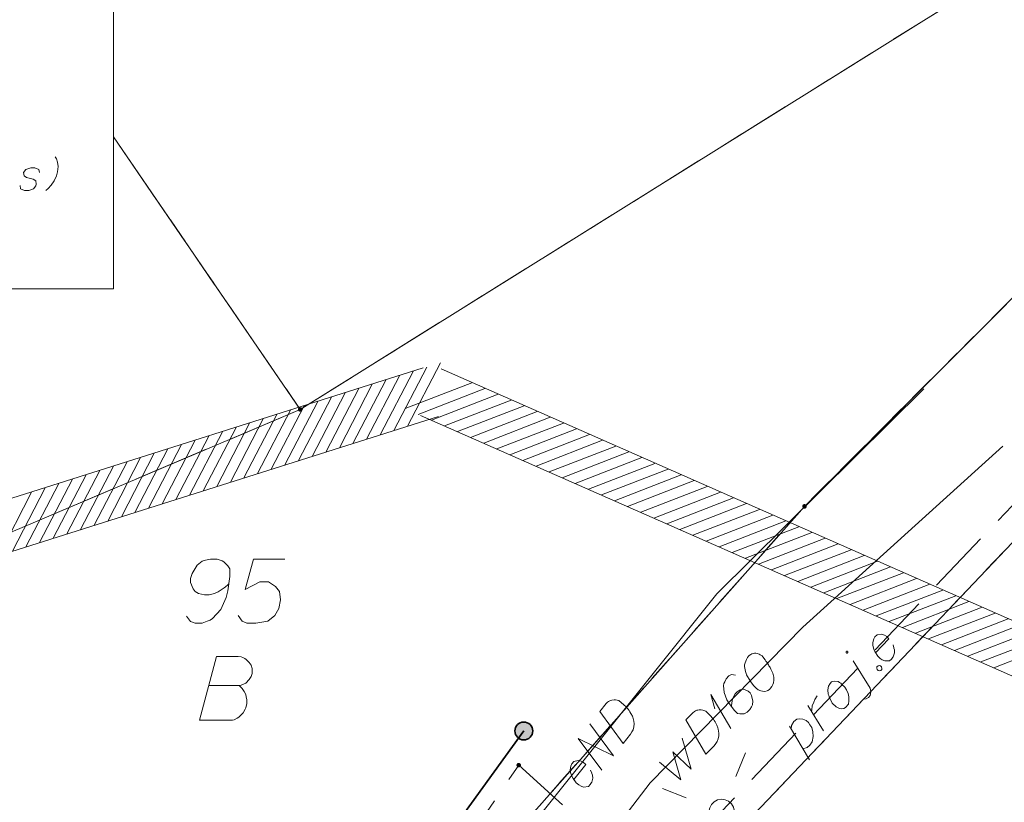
# Model space of a CAD drawing. Header units: metres. Extents: x 5554594 to 5556205, y 5636132 to 5636668.
# Tile 149 of 168: x 5555453 to 5555472, y 5636485 to 5636500. Entities that reach past the tile are written whole.
import ezdxf

# ---------------------------------------------------------------- set-up
doc = ezdxf.new("R2010")
doc.units = ezdxf.units.M
doc.header["$MEASUREMENT"] = 0
doc.header["$XCLIPFRAME"] = 0
for name, pattern in [('05-linia 2.5 1', [1.75, 1.25, -0.5]), ('L_0_06', [2, 1.5, -0.5]), ('PRZER1-1', [2, 1, -1]), ('PRZER3-1', [4, 3, -1])]:
    doc.linetypes.add(name, pattern=pattern)
for name, color, linetype, lineweight in [('#digitalizacja', 7, 'Continuous', 18), ('#RAMKA', 7, 'Continuous', 18), ('#RASTER', 7, 'Continuous', 18), ('#skartowane', 7, 'Continuous', 18), ('#zakres', 7, 'Continuous', 18), ('#ZUDP', 7, 'Continuous', 18)]:
    doc.layers.add(name, color=color, linetype=linetype, lineweight=lineweight)
for name, color, linetype, lineweight, true_color in [('GEPPGD', 96, 'Continuous', 18, 0x008000), ('GESDZI', 18, 'Continuous', 18, 0x0a0909), ('GESDZI_O', 18, 'Continuous', 18, 0x0a0909), ('GESKKL', 96, 'PRZER3-1', 18, 0x008000), ('GESUZY', 96, 'PRZER1-1', 18, 0x008000), ('GESUZY_O', 96, 'PRZER1-1', 18, 0x008000)]:
    doc.layers.add(name, color=color, linetype=linetype, lineweight=lineweight, true_color=true_color)
picture_1 = doc.add_image_def('image2.tif', size_in_pixel=(18897, 11811))

# ---------------------------------------------------------------- blocks, each defined once
blk = doc.blocks.new('EPPGN')
blk.add_hatch(color=0).paths.add_polyline_path([(0, -0.09), (-0.027812, -0.085595), (-0.052901, -0.072812), (-0.072812, -0.052901), (-0.085595, -0.027812), (-0.09, 0), (-0.085595, 0.027812), (-0.072812, 0.052901), (-0.052901, 0.072812), (-0.027812, 0.085595), (0, 0.09), (0.027812, 0.085595), (0.052901, 0.072812), (0.072812, 0.052901), (0.085595, 0.027812), (0.09, 0), (0.085595, -0.027812), (0.072812, -0.052901), (0.052901, -0.072812), (0.027812, -0.085595)])
blk = doc.blocks.new('SUSM01_01_2')
at = {"color": 0, "flags": 128}
for points in [[(-0.353553, 0.353553), (-0.212132, 0.212132)], [(0.353553, 0.353553), (0.212132, 0.212132)], [(-0.353553, -0.353553), (-0.212132, -0.212132)], [(0.353553, -0.353553), (0.212132, -0.212132)]]:
    blk.add_lwpolyline(points, dxfattribs=at)
blk.add_lwpolyline([(0.1, 0), (0.093969, -0.034202), (0.076604, -0.064279), (0.05, -0.086603), (0.025882, -0.096593), (0, -0.1), (-0.025882, -0.096593), (-0.05, -0.086603), (-0.073305, -0.068017), (-0.090097, -0.043388), (-0.098883, -0.014904), (-0.098883, 0.014904), (-0.090097, 0.043388), (-0.073305, 0.068017), (-0.05, 0.086603), (-0.022252, 0.097493), (0.007473, 0.09972), (0.036534, 0.093087), (0.062349, 0.078183), (0.082624, 0.056332), (0.095557, 0.029476), (0.1, 0)], close=True, dxfattribs=at)
blk = doc.blocks.new('*U1638')
at = {"layer": '#digitalizacja', "color": 5, "linetype": 'ByBlock', "lineweight": 18}
for q in [(5555466.869, 5636486.378), (5555466.552, 5636486.763)]:
    blk.add_line((5555466.474, 5636487.047), q, dxfattribs=at)
blk = doc.blocks.new('*U1673')
at = {"layer": '#ZUDP', "color": 1, "linetype": 'ByBlock', "lineweight": 18}
blk.add_line((5555468.41, 5636485.767), (5555468.013, 5636486.421), dxfattribs=at)
at = {"layer": '#ZUDP', "color": 1, "linetype": 'ByBlock', "lineweight": 18, "flags": 128}
blk.add_lwpolyline([(5555468.048, 5636486.363), (5555468.054, 5636486.439), (5555468.103, 5636486.515), (5555468.16, 5636486.558), (5555468.218, 5636486.568), (5555468.277, 5636486.561), (5555468.34, 5636486.534), (5555468.387, 5636486.497), (5555468.417, 5636486.452), (5555468.452, 5636486.395), (5555468.471, 5636486.312), (5555468.478, 5636486.224), (5555468.459, 5636486.119), (5555468.415, 5636486.055), (5555468.362, 5636486.008), (5555468.279, 5636485.981)], dxfattribs=at)
blk = doc.blocks.new('*U1674')
at = {"layer": '#ZUDP', "color": 1, "linetype": 'ByBlock', "lineweight": 18}
blk.add_line((5555468.679, 5636486.334), (5555468.374, 5636486.827), dxfattribs=at)
at = {"layer": '#ZUDP', "color": 1, "linetype": 'ByBlock', "lineweight": 18, "flags": 128}
blk.add_lwpolyline([(5555468.449, 5636486.708), (5555468.452, 5636486.745), (5555468.462, 5636486.825), (5555468.49, 5636486.897), (5555468.513, 5636486.948), (5555468.557, 5636487.02)], dxfattribs=at)
blk = doc.blocks.new('*U1675')
at = {"layer": '#ZUDP', "color": 1, "linetype": 'ByBlock', "lineweight": 18}
blk.add_line((5555469.594, 5636487.167), (5555469.263, 5636487.702), dxfattribs=at)
at = {"layer": '#ZUDP', "color": 1, "linetype": 'ByBlock', "lineweight": 18, "flags": 128}
for points in [[(5555469.154, 5636487.888), (5555469.153, 5636487.889), (5555469.151, 5636487.89), (5555469.149, 5636487.891), (5555469.148, 5636487.892), (5555469.146, 5636487.892), (5555469.144, 5636487.893), (5555469.142, 5636487.893), (5555469.14, 5636487.893), (5555469.138, 5636487.893), (5555469.136, 5636487.892), (5555469.134, 5636487.891), (5555469.132, 5636487.89), (5555469.131, 5636487.889), (5555469.129, 5636487.888), (5555469.128, 5636487.887), (5555469.126, 5636487.885), (5555469.125, 5636487.884), (5555469.124, 5636487.882), (5555469.124, 5636487.88), (5555469.123, 5636487.878), (5555469.123, 5636487.877), (5555469.123, 5636487.875), (5555469.123, 5636487.873), (5555469.123, 5636487.871), (5555469.123, 5636487.869), (5555469.124, 5636487.867), (5555469.125, 5636487.865), (5555469.126, 5636487.864), (5555469.127, 5636487.862), (5555469.128, 5636487.861), (5555469.13, 5636487.859), (5555469.131, 5636487.858), (5555469.133, 5636487.857), (5555469.135, 5636487.856), (5555469.137, 5636487.856), (5555469.139, 5636487.856), (5555469.141, 5636487.855), (5555469.143, 5636487.855), (5555469.145, 5636487.856), (5555469.147, 5636487.856), (5555469.148, 5636487.857), (5555469.15, 5636487.858), (5555469.152, 5636487.859), (5555469.153, 5636487.86), (5555469.155, 5636487.861), (5555469.156, 5636487.863), (5555469.157, 5636487.864), (5555469.158, 5636487.866), (5555469.159, 5636487.868), (5555469.159, 5636487.87), (5555469.16, 5636487.872), (5555469.16, 5636487.874), (5555469.16, 5636487.876), (5555469.16, 5636487.878), (5555469.159, 5636487.879), (5555469.158, 5636487.881), (5555469.158, 5636487.883), (5555469.157, 5636487.885), (5555469.155, 5636487.886), (5555469.154, 5636487.888)], [(5555469.491, 5636486.956), (5555469.52, 5636486.961), (5555469.565, 5636486.983), (5555469.597, 5636487.025), (5555469.605, 5636487.059), (5555469.608, 5636487.105), (5555469.594, 5636487.167)]]:
    blk.add_lwpolyline(points, dxfattribs=at)

msp = doc.modelspace()

# ---------------------------------------------------------------- hatches: boundary and pattern name
at = {"layer": '#skartowane', "linetype": 'Continuous', "lineweight": 35}
h = msp.add_hatch(color=7, dxfattribs=at)
edge = h.paths.add_edge_path()
edge.add_arc((5555462.81, 5636486.33), 0.175, 0, 360)
at = {"layer": '#skartowane', "linetype": 'Continuous', "lineweight": 18}
h = msp.add_hatch(color=7, dxfattribs=at)
edge = h.paths.add_edge_path()
edge.add_arc((5555462.71, 5636485.66), 0.045, 0, 360)

# ---------------------------------------------------------------- linework, layer by layer
at = {"layer": '#digitalizacja', "color": 1, "linetype": 'Continuous', "lineweight": 18, "flags": 128}
for points in [[(5555456.683, 5636471.327), (5555460.278, 5636481.116), (5555466.59, 5636489.014), (5555470.647, 5636493.037)], [(5555464.297, 5636486.711), (5555464.422, 5636486.868), (5555464.452, 5636486.896), (5555464.468, 5636486.906), (5555464.496, 5636486.922), (5555464.516, 5636486.928), (5555464.536, 5636486.935), (5555464.578, 5636486.94), (5555464.607, 5636486.939), (5555464.672, 5636486.925), (5555464.773, 5636486.844), (5555464.816, 5636486.802), (5555464.835, 5636486.779), (5555464.855, 5636486.756), (5555464.874, 5636486.733), (5555464.89, 5636486.705), (5555464.91, 5636486.674), (5555464.937, 5636486.623), (5555464.948, 5636486.599), (5555464.969, 5636486.521), (5555464.971, 5636486.467), (5555464.964, 5636486.411), (5555464.95, 5636486.355), (5555464.929, 5636486.311), (5555464.901, 5636486.266), (5555464.757, 5636486.086), (5555464.297, 5636486.711)], [(5555464.337, 5636485.56), (5555463.876, 5636486.185), (5555464.565, 5636485.846), (5555464.105, 5636486.471)], [(5555463.79, 5636485.377), (5555464.026, 5636485.672), (5555463.983, 5636485.714), (5555463.935, 5636485.738), (5555463.878, 5636485.752), (5555463.793, 5636485.73), (5555463.751, 5636485.688), (5555463.731, 5636485.643), (5555463.718, 5636485.571), (5555463.724, 5636485.513), (5555463.753, 5636485.444), (5555463.775, 5636485.396), (5555463.839, 5636485.315), (5555463.89, 5636485.275), (5555463.935, 5636485.246), (5555463.983, 5636485.23), (5555464.078, 5636485.245), (5555464.112, 5636485.278), (5555464.137, 5636485.319), (5555464.14, 5636485.324), (5555464.161, 5636485.406), (5555464.154, 5636485.464), (5555464.142, 5636485.496), (5555464.141, 5636485.504), (5555464.118, 5636485.561)]]:
    msp.add_lwpolyline(points, dxfattribs=at)
at = {"layer": '#digitalizacja', "color": 5, "linetype": 'Continuous', "lineweight": 18, "flags": 128}
for points in [[(5555457.115, 5636468.047), (5555461.365, 5636480.187), (5555465.284, 5636485.316), (5555468.278, 5636488.366), (5555472.198, 5636491.909)], [(5555467.219, 5636487.805), (5555467.211, 5636487.797), (5555467.19, 5636487.767), (5555467.178, 5636487.746), (5555467.17, 5636487.729), (5555467.157, 5636487.7), (5555467.145, 5636487.662), (5555467.137, 5636487.629), (5555467.133, 5636487.591), (5555467.138, 5636487.562), (5555467.146, 5636487.529), (5555467.155, 5636487.495), (5555467.168, 5636487.458), (5555467.176, 5636487.433), (5555467.193, 5636487.4), (5555467.223, 5636487.346), (5555467.274, 5636487.271), (5555467.316, 5636487.213), (5555467.363, 5636487.167), (5555467.401, 5636487.139), (5555467.455, 5636487.118), (5555467.489, 5636487.11), (5555467.535, 5636487.106), (5555467.576, 5636487.115), (5555467.593, 5636487.124), (5555467.622, 5636487.145), (5555467.643, 5636487.166), (5555467.671, 5636487.204), (5555467.692, 5636487.242), (5555467.7, 5636487.275), (5555467.708, 5636487.325), (5555467.708, 5636487.35), (5555467.707, 5636487.384), (5555467.703, 5636487.413), (5555467.698, 5636487.434), (5555467.686, 5636487.463), (5555467.681, 5636487.475), (5555467.669, 5636487.504), (5555467.652, 5636487.538), (5555467.635, 5636487.571), (5555467.622, 5636487.592), (5555467.613, 5636487.608), (5555467.601, 5636487.629), (5555467.571, 5636487.675), (5555467.554, 5636487.7), (5555467.537, 5636487.725), (5555467.512, 5636487.758), (5555467.478, 5636487.799), (5555467.465, 5636487.811), (5555467.444, 5636487.824), (5555467.423, 5636487.836), (5555467.386, 5636487.848), (5555467.356, 5636487.852), (5555467.331, 5636487.852), (5555467.302, 5636487.848), (5555467.277, 5636487.839), (5555467.26, 5636487.83), (5555467.244, 5636487.822), (5555467.219, 5636487.805)], [(5555466.959, 5636487.423), (5555466.88, 5636487.434), (5555466.83, 5636487.409), (5555466.772, 5636487.35), (5555466.748, 5636487.291), (5555466.731, 5636487.258), (5555466.723, 5636487.224), (5555466.733, 5636487.082), (5555466.789, 5636486.937), (5555466.831, 5636486.87), (5555466.937, 5636486.733), (5555467, 5636486.671), (5555467.042, 5636486.663), (5555467.108, 5636486.664), (5555467.129, 5636486.668), (5555467.183, 5636486.698), (5555467.237, 5636486.753), (5555467.27, 5636486.803), (5555467.291, 5636486.841), (5555467.298, 5636486.916), (5555467.272, 5636487.025), (5555467.242, 5636487.079), (5555467.209, 5636487.112), (5555467.133, 5636487.145), (5555467.096, 5636487.148), (5555467.05, 5636487.135), (5555466.988, 5636487.097), (5555466.95, 5636487.059), (5555466.917, 5636487), (5555466.901, 5636486.959), (5555466.885, 5636486.875), (5555466.882, 5636486.829), (5555466.882, 5636486.804)], [(5555465.982, 5636486.545), (5555466.123, 5636486.688), (5555466.156, 5636486.714), (5555466.173, 5636486.722), (5555466.202, 5636486.735), (5555466.223, 5636486.739), (5555466.243, 5636486.744), (5555466.285, 5636486.744), (5555466.315, 5636486.74), (5555466.377, 5636486.72), (5555466.47, 5636486.629), (5555466.508, 5636486.583), (5555466.525, 5636486.558), (5555466.542, 5636486.534), (5555466.559, 5636486.509), (5555466.572, 5636486.48), (5555466.589, 5636486.446), (5555466.61, 5636486.392), (5555466.619, 5636486.367), (5555466.632, 5636486.288), (5555466.628, 5636486.234), (5555466.616, 5636486.179), (5555466.596, 5636486.125), (5555466.571, 5636486.083), (5555466.538, 5636486.041), (5555466.377, 5636485.876), (5555465.982, 5636486.545)], [(5555465.468, 5636485.718), (5555465.885, 5636485.375), (5555465.733, 5636485.92), (5555466.087, 5636485.581), (5555465.915, 5636486.189)]]:
    msp.add_lwpolyline(points, dxfattribs=at)
at = {"layer": '#RAMKA', "color": 7, "linetype": 'Continuous', "lineweight": 18, "flags": 128}
msp.add_lwpolyline([(5555311.77, 5636494.991), (5555454.77, 5636494.991), (5555454.77, 5636516.686), (5555311.77, 5636516.686), (5555311.77, 5636494.991)], close=True, dxfattribs=at)
for points in [[(5555453.627, 5636497.58), (5555453.653, 5636497.539), (5555453.673, 5636497.476), (5555453.688, 5636497.393), (5555453.678, 5636497.288), (5555453.656, 5636497.21), (5555453.609, 5636497.107), (5555453.549, 5636497.024), (5555453.494, 5636496.962), (5555453.445, 5636496.92)], [(5555453.321, 5636497.27), (5555453.31, 5636497.333), (5555453.234, 5636497.364), (5555453.15, 5636497.365), (5555453.057, 5636497.334), (5555453.011, 5636497.272), (5555453.022, 5636497.209), (5555453.068, 5636497.173), (5555453.201, 5636497.141), (5555453.248, 5636497.109), (5555453.259, 5636497.046), (5555453.251, 5636497.015), (5555453.205, 5636496.953), (5555453.112, 5636496.922), (5555453.028, 5636496.923), (5555452.952, 5636496.955), (5555452.941, 5636497.017)]]:
    msp.add_lwpolyline(points, dxfattribs=at)
at = {"layer": '#skartowane', "color": 7, "linetype": 'Continuous', "lineweight": 35, "flags": 128}
msp.add_lwpolyline([(5555462.81, 5636486.33), (5555459.46, 5636481.7), (5555457.81, 5636478.48)], dxfattribs=at)
at = {"layer": '#skartowane', "color": 7, "linetype": 'L_0_06', "lineweight": 18, "flags": 128}
msp.add_lwpolyline([(5555466.73, 5636461.06), (5555459.42, 5636465.04), (5555457.02, 5636465.41), (5555452.63, 5636465.61), (5555446.85, 5636465.37), (5555441.62, 5636464.51), (5555435.7, 5636462.77), (5555429.61, 5636460.27), (5555423.1, 5636457.3), (5555417.2, 5636453.95), (5555413.63, 5636451.67), (5555409.04, 5636447.68), (5555404.73, 5636443.33), (5555401.32, 5636439.67), (5555382.13, 5636416.99), (5555377.75, 5636411.8), (5555368.65, 5636401.73), (5555358.12, 5636389.68), (5555351.83, 5636382.05), (5555348.89, 5636378.21), (5555346.63, 5636374.93), (5555343.77, 5636370.29), (5555340.53, 5636363.52), (5555337.7, 5636355.88), (5555335.13, 5636347.53), (5555332.44, 5636339.45), (5555328.49, 5636328.74), (5555326.7, 5636324.3), (5555322.46, 5636312.61), (5555317.05, 5636297.8), (5555313.91, 5636289.91), (5555311.07, 5636291.5), (5555314.46, 5636298.64), (5555320.4, 5636315), (5555321.1, 5636318.34), (5555320.31, 5636318.97), (5555318.92, 5636319.26), (5555318.24, 5636323.4), (5555317.55, 5636325.21), (5555315.06, 5636326.83), (5555316.44, 5636329.16), (5555319.62, 5636328.9), (5555323.95, 5636328.36), (5555325.47, 5636329.83), (5555326.77, 5636332.37), (5555329.72, 5636340.51), (5555332.43, 5636348.61), (5555334.87, 5636356.71), (5555337.79, 5636364.47), (5555340.99, 5636371.16), (5555344.19, 5636376.65), (5555346.4, 5636379.74), (5555349.41, 5636383.74), (5555355.85, 5636391.61), (5555363.7, 5636400.4), (5555366.42, 5636403.59), (5555375.75, 5636414.19), (5555378.31, 5636418.36), (5555373.52, 5636420.79), (5555376.43, 5636424.38), (5555377.28, 5636425.23), (5555380.03, 5636423.16), (5555380.65, 5636423.75), (5555382.52, 5636422.14), (5555399.27, 5636441.57), (5555402.64, 5636445.3), (5555406.76, 5636449.37), (5555411.7, 5636453.77), (5555415.38, 5636456.22), (5555420.94, 5636459.52), (5555420.73, 5636460.05), (5555422.54, 5636460.95), (5555422.89, 5636460.42), (5555428.37, 5636462.98), (5555434.53, 5636465.46), (5555440.65, 5636467.74), (5555449.09, 5636469.87), (5555449.84, 5636470.61), (5555452.54, 5636472.11), (5555453.14, 5636471.36), (5555454.76, 5636472.78), (5555456.32, 5636474.81), (5555457.67, 5636477.44), (5555459.8, 5636481.39), (5555462.71, 5636485.66), (5555464.78, 5636483.78), (5555461.58, 5636479.17), (5555460.92, 5636476.08), (5555461.24, 5636473.64), (5555465.24, 5636467.56), (5555467.69, 5636464.02), (5555466.73, 5636461.06)], close=True, dxfattribs=at)
at = {"layer": '#skartowane', "color": 7, "linetype": 'Continuous', "lineweight": 35}
msp.add_circle((5555462.81, 5636486.33), 0.175, dxfattribs=at)
at = {"layer": '#zakres', "color": 134, "linetype": 'Continuous', "lineweight": 18}
for p, q in [((5555460.532, 5636492.303), (5555461.177, 5636493.545)), ((5555460.837, 5636493.443), (5555405.649, 5636475.977)), ((5555459.998, 5636492.134), (5555460.643, 5636493.376)), ((5555460.265, 5636492.218), (5555460.91, 5636493.461)), ((5555508.367, 5636472.657), (5555461.19, 5636493.424)), ((5555459.197, 5636491.88), (5555459.842, 5636493.123)), ((5555459.464, 5636491.965), (5555460.109, 5636493.207)), ((5555459.731, 5636492.049), (5555460.376, 5636493.292)), ((5555460.488, 5636492.646), (5555461.792, 5636493.153)), ((5555458.663, 5636491.711), (5555459.309, 5636492.954)), ((5555458.93, 5636491.796), (5555459.576, 5636493.038)), ((5555460.744, 5636492.533), (5555462.049, 5636493.04)), ((5555461, 5636492.42), (5555462.305, 5636492.928)), ((5555458.13, 5636491.542), (5555458.775, 5636492.785)), ((5555458.397, 5636491.627), (5555459.042, 5636492.869)), ((5555461.256, 5636492.308), (5555462.561, 5636492.815)), ((5555457.596, 5636491.374), (5555458.241, 5636492.616)), ((5555457.863, 5636491.458), (5555458.508, 5636492.701)), ((5555461.513, 5636492.195), (5555462.817, 5636492.702)), ((5555461.769, 5636492.082), (5555463.074, 5636492.589)), ((5555461.139, 5636492.49), (5555405.951, 5636475.023)), ((5555456.795, 5636491.12), (5555457.44, 5636492.363)), ((5555457.062, 5636491.205), (5555457.707, 5636492.447)), ((5555457.329, 5636491.289), (5555457.974, 5636492.532)), ((5555507.964, 5636471.742), (5555460.787, 5636492.509)), ((5555462.025, 5636491.969), (5555463.33, 5636492.476)), ((5555462.281, 5636491.856), (5555463.586, 5636492.364)), ((5555456.261, 5636490.951), (5555456.906, 5636492.194)), ((5555456.528, 5636491.036), (5555457.173, 5636492.278)), ((5555462.538, 5636491.743), (5555463.843, 5636492.251)), ((5555455.727, 5636490.782), (5555456.372, 5636492.025)), ((5555455.994, 5636490.867), (5555456.639, 5636492.109)), ((5555462.794, 5636491.631), (5555464.099, 5636492.138)), ((5555463.05, 5636491.518), (5555464.355, 5636492.025)), ((5555454.926, 5636490.529), (5555455.571, 5636491.771)), ((5555455.193, 5636490.613), (5555455.838, 5636491.856)), ((5555455.46, 5636490.698), (5555456.105, 5636491.94)), ((5555463.306, 5636491.405), (5555464.611, 5636491.912)), ((5555463.563, 5636491.292), (5555464.868, 5636491.799)), ((5555454.392, 5636490.36), (5555455.037, 5636491.602)), ((5555454.659, 5636490.444), (5555455.304, 5636491.687)), ((5555463.819, 5636491.179), (5555465.124, 5636491.687)), ((5555464.075, 5636491.067), (5555465.38, 5636491.574)), ((5555453.858, 5636490.191), (5555454.503, 5636491.433)), ((5555454.125, 5636490.275), (5555454.77, 5636491.518)), ((5555464.332, 5636490.954), (5555465.636, 5636491.461)), ((5555453.324, 5636490.022), (5555453.97, 5636491.264)), ((5555453.591, 5636490.106), (5555454.237, 5636491.349)), ((5555464.588, 5636490.841), (5555465.893, 5636491.348)), ((5555464.844, 5636490.728), (5555466.149, 5636491.235)), ((5555452.524, 5636489.768), (5555453.169, 5636491.011)), ((5555452.791, 5636489.853), (5555453.436, 5636491.095)), ((5555453.058, 5636489.937), (5555453.703, 5636491.18)), ((5555465.1, 5636490.615), (5555466.405, 5636491.123)), ((5555465.357, 5636490.503), (5555466.662, 5636491.01)), ((5555465.613, 5636490.39), (5555466.918, 5636490.897)), ((5555465.869, 5636490.277), (5555467.174, 5636490.784)), ((5555466.125, 5636490.164), (5555467.43, 5636490.671)), ((5555466.382, 5636490.051), (5555467.687, 5636490.559)), ((5555466.638, 5636489.939), (5555467.943, 5636490.446)), ((5555466.894, 5636489.826), (5555468.199, 5636490.333)), ((5555467.151, 5636489.713), (5555468.455, 5636490.22)), ((5555467.407, 5636489.6), (5555468.712, 5636490.107)), ((5555467.663, 5636489.487), (5555468.968, 5636489.995)), ((5555467.919, 5636489.375), (5555469.224, 5636489.882)), ((5555468.176, 5636489.262), (5555469.481, 5636489.769)), ((5555468.432, 5636489.149), (5555469.737, 5636489.656)), ((5555468.688, 5636489.036), (5555469.993, 5636489.543)), ((5555468.944, 5636488.923), (5555470.249, 5636489.43)), ((5555469.201, 5636488.81), (5555470.506, 5636489.318)), ((5555469.457, 5636488.698), (5555470.762, 5636489.205)), ((5555469.713, 5636488.585), (5555471.018, 5636489.092)), ((5555469.97, 5636488.472), (5555471.274, 5636488.979)), ((5555470.226, 5636488.359), (5555471.531, 5636488.866)), ((5555470.482, 5636488.246), (5555471.787, 5636488.754)), ((5555470.738, 5636488.134), (5555472.043, 5636488.641)), ((5555470.995, 5636488.021), (5555472.299, 5636488.528)), ((5555471.251, 5636487.908), (5555472.556, 5636488.415)), ((5555471.507, 5636487.795), (5555472.812, 5636488.302)), ((5555471.763, 5636487.682), (5555473.068, 5636488.19)), ((5555472.02, 5636487.57), (5555473.325, 5636488.077))]:
    msp.add_line(p, q, dxfattribs=at)
at = {"layer": '#ZUDP', "color": 1, "linetype": '05-linia 2.5 1', "lineweight": 18}
msp.add_line((5555462.459, 5636480.305), (5555473.404, 5636491.825), dxfattribs=at)
at = {"layer": '#ZUDP', "color": 1, "linetype": 'Continuous', "lineweight": 18, "flags": 128}
for points in [[(5555469.701, 5636487.863), (5555469.962, 5636488.137), (5555469.923, 5636488.182), (5555469.876, 5636488.21), (5555469.821, 5636488.23), (5555469.734, 5636488.215), (5555469.689, 5636488.176), (5555469.665, 5636488.134), (5555469.646, 5636488.062), (5555469.647, 5636488.004), (5555469.67, 5636487.934), (5555469.688, 5636487.884), (5555469.745, 5636487.798), (5555469.792, 5636487.753), (5555469.834, 5636487.721), (5555469.881, 5636487.701), (5555469.977, 5636487.707), (5555470.014, 5636487.738), (5555470.042, 5636487.776), (5555470.046, 5636487.78), (5555470.073, 5636487.86), (5555470.072, 5636487.919), (5555470.062, 5636487.952), (5555470.062, 5636487.96), (5555470.044, 5636488.018)], [(5555469.729, 5636487.584), (5555469.75, 5636487.606), (5555469.77, 5636487.61), (5555469.8, 5636487.607), (5555469.821, 5636487.587), (5555469.826, 5636487.557), (5555469.822, 5636487.536), (5555469.802, 5636487.515), (5555469.781, 5636487.51), (5555469.752, 5636487.514), (5555469.73, 5636487.534), (5555469.726, 5636487.563), (5555469.729, 5636487.584)], [(5555468.81, 5636487.26), (5555468.839, 5636487.29), (5555468.888, 5636487.308), (5555468.968, 5636487.298), (5555468.994, 5636487.281), (5555469.019, 5636487.265), (5555469.036, 5636487.249), (5555469.1, 5636487.188), (5555469.131, 5636487.135), (5555469.162, 5636487.064), (5555469.18, 5636486.998), (5555469.178, 5636486.919), (5555469.172, 5636486.852), (5555469.111, 5636486.787), (5555469.078, 5636486.77), (5555469.032, 5636486.764), (5555468.998, 5636486.772), (5555468.931, 5636486.804), (5555468.853, 5636486.877), (5555468.836, 5636486.91), (5555468.797, 5636486.98), (5555468.783, 5636487.025), (5555468.774, 5636487.05), (5555468.767, 5636487.138), (5555468.782, 5636487.205), (5555468.81, 5636487.26)]]:
    msp.add_lwpolyline(points, dxfattribs=at)
at = {"layer": 'GESDZI', "color": 96, "linetype": 'Continuous', "lineweight": 18, "flags": 128}
msp.add_lwpolyline([(5555479.81, 5636505.97), (5555481.51, 5636503.97), (5555468.309, 5636490.731), (5555460.185, 5636481.554), (5555455.942, 5636474.595), (5555453.72, 5636472.454), (5555448.915, 5636470.374), (5555437.099, 5636466.554), (5555423.54, 5636462.48), (5555432.84, 5636481.77), (5555458.43, 5636492.63), (5555479.81, 5636505.97)], close=True, dxfattribs=at)
for points in [[(5555460.799, 5636470.534), (5555453.72, 5636472.454), (5555455.942, 5636474.595), (5555460.185, 5636481.554), (5555468.309, 5636490.731), (5555481.51, 5636503.97), (5555483.718, 5636505.918)], [(5555483.718, 5636505.918), (5555481.51, 5636503.97), (5555479.81, 5636505.97), (5555458.43, 5636492.63), (5555454.77, 5636497.975)], [(5555496.203, 5636499.774), (5555494.572, 5636495.113), (5555491.335, 5636490.878), (5555486.827, 5636487.153), (5555478.789, 5636482.309), (5555473.727, 5636476.915), (5555472.295, 5636474.764), (5555468.332, 5636465.003), (5555464.253, 5636468.493), (5555460.799, 5636470.534), (5555462.917, 5636480.061), (5555473.767, 5636491.481), (5555488.301, 5636504.114)], [(5555488.301, 5636504.114), (5555473.767, 5636491.481), (5555462.917, 5636480.061), (5555460.799, 5636470.534)], [(5555454.77, 5636497.975), (5555458.43, 5636492.63), (5555432.84, 5636481.77), (5555423.54, 5636462.48), (5555411.98, 5636454.27), (5555402.335, 5636463.614), (5555412.888, 5636476.818), (5555419.458, 5636484.97), (5555410.3, 5636486.373), (5555404.056, 5636487.362), (5555406.998, 5636494.991)]]:
    msp.add_lwpolyline(points, dxfattribs=at)
at = {"layer": 'GESDZI_O', "color": 96, "linetype": 'Continuous', "lineweight": 18, "flags": 128}
for points in [[(5555456.203, 5636488.582), (5555456.282, 5636488.474), (5555456.37, 5636488.444), (5555456.508, 5636488.444), (5555456.607, 5636488.483), (5555456.666, 5636488.503), (5555456.715, 5636488.533), (5555456.872, 5636488.71), (5555456.981, 5636488.946), (5555457.01, 5636489.074), (5555457.049, 5636489.359), (5555457.049, 5636489.507), (5555457.01, 5636489.566), (5555456.931, 5636489.645), (5555456.902, 5636489.664), (5555456.803, 5636489.694), (5555456.675, 5636489.694), (5555456.577, 5636489.674), (5555456.508, 5636489.655), (5555456.41, 5636489.576), (5555456.311, 5636489.418), (5555456.282, 5636489.32), (5555456.282, 5636489.241), (5555456.331, 5636489.113), (5555456.37, 5636489.064), (5555456.439, 5636489.025), (5555456.557, 5636488.995), (5555456.646, 5636488.995), (5555456.754, 5636489.025), (5555456.823, 5636489.054), (5555456.941, 5636489.133), (5555457, 5636489.182), (5555457.03, 5636489.212)], [(5555458.132, 5636489.694), (5555457.512, 5636489.694), (5555457.354, 5636489.104), (5555457.64, 5636489.251), (5555457.807, 5636489.251), (5555457.945, 5636489.163), (5555458.024, 5636489.064), (5555458.043, 5636488.897), (5555458.014, 5636488.73), (5555457.935, 5636488.592), (5555457.797, 5636488.483), (5555457.561, 5636488.444), (5555457.384, 5636488.444), (5555457.295, 5636488.483), (5555457.217, 5636488.592)]]:
    msp.add_lwpolyline(points, dxfattribs=at)
at = {"layer": 'GESKKL', "color": 96, "linetype": 'PRZER3-1', "lineweight": 18, "ltscale": 0.5, "true_color": 0x008000}
for points in [[(5555483.718, 5636505.918), (5555481.51, 5636503.97), (5555479.81, 5636505.97), (5555458.43, 5636492.63)], [(5555454.77, 5636497.975), (5555458.43, 5636492.63)], [(5555458.43, 5636492.63), (5555454.77, 5636497.975)], [(5555458.43, 5636492.63), (5555432.84, 5636481.77), (5555423.54, 5636462.48), (5555411.98, 5636454.27), (5555402.335, 5636463.614), (5555412.888, 5636476.818), (5555419.458, 5636484.97), (5555410.3, 5636486.373), (5555404.056, 5636487.362), (5555406.998, 5636494.991)]]:
    msp.add_lwpolyline(points, dxfattribs=at)
at = {"layer": 'GESUZY', "color": 96, "linetype": 'PRZER1-1', "lineweight": 18, "ltscale": 0.5, "true_color": 0x008000}
msp.add_lwpolyline([(5555460.185, 5636481.554), (5555468.309, 5636490.731), (5555481.51, 5636503.97), (5555479.81, 5636505.97), (5555458.43, 5636492.63), (5555432.84, 5636481.77), (5555423.54, 5636462.48), (5555437.099, 5636466.554), (5555448.915, 5636470.374), (5555453.72, 5636472.454), (5555455.942, 5636474.595), (5555460.185, 5636481.554)], close=True, dxfattribs=at)
for points in [[(5555483.718, 5636505.918), (5555481.51, 5636503.97), (5555468.309, 5636490.731), (5555460.185, 5636481.554), (5555455.942, 5636474.595), (5555453.72, 5636472.454), (5555460.799, 5636470.534)], [(5555483.718, 5636505.918), (5555481.51, 5636503.97), (5555479.81, 5636505.97), (5555458.43, 5636492.63)], [(5555460.799, 5636470.534), (5555462.917, 5636480.061), (5555473.767, 5636491.481), (5555488.301, 5636504.114)], [(5555462.917, 5636480.061), (5555473.767, 5636491.481), (5555488.301, 5636504.114)], [(5555454.77, 5636497.975), (5555458.43, 5636492.63)], [(5555458.43, 5636492.63), (5555454.77, 5636497.975)], [(5555458.43, 5636492.63), (5555432.84, 5636481.77), (5555423.54, 5636462.48), (5555411.98, 5636454.27), (5555402.335, 5636463.614), (5555412.888, 5636476.818), (5555419.458, 5636484.97), (5555410.3, 5636486.373), (5555404.056, 5636487.362), (5555406.998, 5636494.991)]]:
    msp.add_lwpolyline(points, dxfattribs=at)
at = {"layer": 'GESUZY_O', "color": 96, "linetype": 'Continuous', "lineweight": 18, "true_color": 0x008000, "flags": 128}
msp.add_lwpolyline([(5555456.645, 5636487.219), (5555457.235, 5636487.219), (5555457.274, 5636487.229), (5555457.363, 5636487.268), (5555457.432, 5636487.337), (5555457.471, 5636487.396), (5555457.491, 5636487.455), (5555457.491, 5636487.485), (5555457.491, 5636487.524), (5555457.491, 5636487.554), (5555457.471, 5636487.622), (5555457.432, 5636487.672), (5555457.373, 5636487.731), (5555457.343, 5636487.75), (5555457.304, 5636487.77), (5555457.274, 5636487.78), (5555457.215, 5636487.79), (5555456.792, 5636487.79), (5555456.458, 5636486.54), (5555457.107, 5636486.54), (5555457.137, 5636486.55), (5555457.196, 5636486.579), (5555457.225, 5636486.599), (5555457.314, 5636486.687), (5555457.353, 5636486.756), (5555457.363, 5636486.786), (5555457.383, 5636486.865), (5555457.383, 5636486.943), (5555457.373, 5636487.002), (5555457.363, 5636487.042), (5555457.334, 5636487.101), (5555457.294, 5636487.16), (5555457.274, 5636487.18), (5555457.235, 5636487.219)], dxfattribs=at)

# ---------------------------------------------------------------- block references
at = {"layer": '#digitalizacja', "color": 5, "linetype": 'Continuous', "lineweight": 18}
msp.add_blockref('*U1638', (0, 0), dxfattribs=at)
at = {"layer": '#ZUDP', "color": 1, "linetype": 'Continuous', "lineweight": 18}
for name in ['*U1675', '*U1674', '*U1673']:
    msp.add_blockref(name, (0, 0), dxfattribs=at)
at = {"layer": '#ZUDP', "color": 1, "lineweight": 18, "xscale": 2.499999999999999, "yscale": 2.499999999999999, "zscale": 2.499999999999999, "rotation": 23.17195801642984}
msp.add_blockref('SUSM01_01_2', (5555466.687, 5636484.741), dxfattribs=at)
at = {"layer": 'GEPPGD', "color": 96, "lineweight": 18, "true_color": 0x008000, "xscale": 0.5, "yscale": 0.5, "zscale": 0.5, "rotation": 90}
for p in [(5555458.43, 5636492.63), (5555468.309, 5636490.731)]:
    msp.add_blockref('EPPGN', p, dxfattribs=at)

# ---------------------------------------------------------------- pictures from other files: only their frames are drawn
at = {"layer": '#RASTER', "color": 252, "linetype": 'Continuous', "lineweight": 18}
image = msp.add_image(picture_1, insert=(5555393.385, 5636149.865), size_in_units=(811.151, 518.084), dxfattribs=at)
image.set_boundary_path([(-0.5, -0.5), (-0.5, 11810.5), (18896.5, 11810.5), (18896.5, -0.5), (-0.5, -0.5)])
image.dxf.flags = 15

doc.saveas('drawing.dxf')
